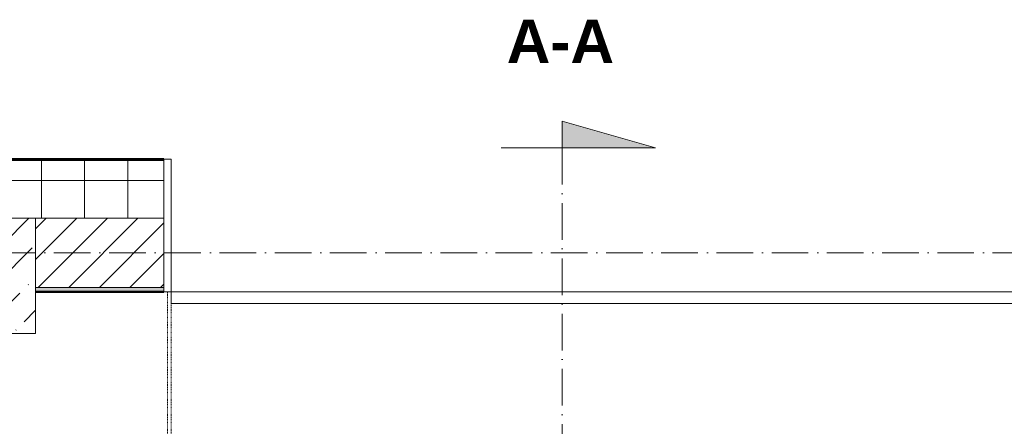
# Model space of a CAD drawing. Header units: millimetres. Extents: x -175722 to -110961, y 52375 to 104640.
# Tile 73 of 146: x -156273 to -155932, y 81224 to 81365. Entities that reach past the tile are written whole.
import ezdxf

# ---------------------------------------------------------------- set-up
doc = ezdxf.new("R2010")
doc.units = ezdxf.units.MM
doc.linetypes.add('Linia siatki', pattern=[19.05, 12.7, -3.175, 0, -3.175])
doc.linetypes.add('Przerywana gęsta', pattern=[4, 2, -2])
for name, color, linetype, lineweight in [('A-DOOR', 31, 'Continuous', 5), ('A-DOOR-FRAM', 31, 'Continuous', 18), ('A-DOOR-HDLN', 31, 'Przerywana gęsta', 18), ('A-WALL', 113, 'Continuous', 5), ('A-WALL-PATT', 111, 'Continuous', 50), ('G-ANNO-SYMB', 111, 'Continuous', 5), ('S-COLS', 52, 'Continuous', 5), ('S-GRID', 1, 'Continuous', 5)]:
    doc.layers.add(name, color=color, linetype=linetype, lineweight=lineweight)
doc.styles.add('Arial_B', font='arialbd.ttf', dxfattribs={"height": 150})
pattern_1 = [(37.5, (-124135.7194, 82209.6026), (-0.2031655, 6.2155416), [0.1676, -4.7356, 0.1676, -5.3162, -5.2419]), (37.5, (-124135.7194, 82209.6026), (-0.2031655, 6.2155416), [-10.3871, 0.1676, -5.0743]), (7.5, (-124135.719, 82209.603), (5.7089758, 9.103654), [0.1676, -2.4775, 0.1676, -4.2517, -1.6935]), (7.5, (-124135.719, 82209.603), (5.7089758, 9.103654), [-7.0645, 0.1676, -1.5259]), (327.5, (-124139.687, 82209.6026), (10.0456335, 0.0182419), [0.1676, -1.4453, 0.1676, -5.6388, -7.5806]), (327.5, (-124139.687, 82209.6026), (10.0456335, 0.0182419), [-7.4193, 0.1676, -7.413]), (317.5, (-124139.687, 82209.603), (9.697195, 2.831187), [0.1676, -0.6388, 0.1676, -3.6388, -4.3548]), (317.5, (-124139.687, 82209.603), (9.697195, 2.831187), [-4.6129, 0.1676, -4.1872])]

# ---------------------------------------------------------------- blocks, each defined once
blk = doc.blocks.new('Drzwi-garażowe-wypukłe - 500x230-2384906-PARTER')
at = {"layer": 'A-DOOR', "lineweight": 18}
for p, q in [((-2250, 273.175), (2250, 273.175)), ((2250, 273.175), (2250, 233.175)), ((2250, 233.175), (-2250, 233.175))]:
    blk.add_line(p, q, dxfattribs=at)
at = {"layer": 'A-DOOR-FRAM'}
for p, q in [((2250, 233.175), (2275, 233.175)), ((2250, -226.825), (2250, 233.175)), ((2275, 233.175), (2275, -226.825)), ((2275, -226.825), (2250, -226.825))]:
    blk.add_line(p, q, dxfattribs=at)
at = {"layer": 'A-DOOR-HDLN'}
for p, q in [((2250, 273.175), (2250, 2711.575)), ((2262.7, 233.175), (2262.7, 2711.575))]:
    blk.add_line(p, q, dxfattribs=at)
blk = doc.blocks.new('SŁUP ŻELBETOWY O PRZEKROJU PROSTOKĄTNYM - 40x40 2-2502691-PARTER')
at = {"layer": 'S-COLS'}
h = blk.add_hatch(dxfattribs=at)
h.set_pattern_fill('FP_7', color=1, style=0, pattern_type=2)
h.set_pattern_definition([(45, (280034.35, -42591.44), (42.768647, 156.8179), [201.613, -40.323, 1.676, -38.646])])
h.paths.add_polyline_path([(200, -200), (200, 200), (-200, 200), (-200, -200)])
at = {"layer": 'S-COLS', "color": 10, "lineweight": 18}
for p, q in [((200, 200), (-200, 200)), ((-200, 200), (-200, -200)), ((200, -200), (200, 200)), ((-200, -200), (200, -200))]:
    blk.add_line(p, q, dxfattribs=at)
blk = doc.blocks.new('Przekrój - Numer-622677-PARTER')
at = {"layer": 'G-ANNO-SYMB'}
blk.add_hatch(color=256, dxfattribs=at).paths.add_polyline_path([(0, 6.46), (0, 0), (-1.865, 0)])
for p, q in [((0, 6.46), (-1.865, 0)), ((0, 6.46), (0, -4.233)), ((0, 0), (0, 6.46)), ((-1.865, 0), (0, 0))]:
    blk.add_line(p, q, dxfattribs=at)
blk = doc.blocks.new('1')
at = {"layer": 'A-WALL-PATT', "lineweight": 5}
h = blk.add_hatch(dxfattribs=at)
h.set_pattern_fill('FP_1', color=256, scale=0.1, style=0, pattern_type=2)
h.set_pattern_definition(pattern_1)
h.paths.add_polyline_path([(-152074.65, 86508.75), (-152074.65, 86509.25), (-152179.65, 86509.25), (-152179.65, 86508.75), (-152179.15, 86508.75)])
h.paths.add_polyline_path([(-150288.15, 86508.75), (-150288.15, 86509.25), (-150793.65, 86509.25), (-150793.65, 86508.75), (-150301, 86508.75)])
h.paths.add_polyline_path([(-151479.65, 86508.75), (-151479.65, 86509.25), (-151619.65, 86509.25), (-151619.65, 86508.75)])
h.paths.add_polyline_path([(-150923.65, 86508.75), (-150923.65, 86509.25), (-151024.65, 86509.25), (-151024.65, 86508.75)])
h = blk.add_hatch(dxfattribs=at)
h.set_pattern_fill('FP_2', color=256, scale=0.1, style=0, pattern_type=2)
h.set_pattern_definition([(0, (-124135.72, 82209.603), (0, 15), []), (90, (-124135.72, 82209.603), (-15, 9e-16), [])])
h.paths.add_polyline_path([(-150923.65, 86488.75), (-150923.65, 86508.75), (-151024.65, 86508.75), (-151024.65, 86488.75), (-150935.15, 86488.75)])
h.paths.add_polyline_path([(-150332.15, 86488.75), (-150308.15, 86488.75), (-150308.15, 86508.75), (-150793.65, 86508.75), (-150793.65, 86488.75), (-150333.65, 86488.75)])
h.paths.add_polyline_path([(-152159.15, 86488.75), (-152074.65, 86488.75), (-152074.65, 86508.75), (-152179.15, 86508.75), (-152179.15, 86488.75)])
h.paths.add_polyline_path([(-151479.65, 86488.75), (-151479.65, 86508.75), (-151619.65, 86508.75), (-151619.65, 86488.75), (-151534.65, 86488.75)])
h = blk.add_hatch(dxfattribs=at)
h.set_pattern_fill('FP_3', color=256, scale=0.1, style=0, pattern_type=2)
h.set_pattern_definition([(45, (-124135.7194, 82209.603), (-5.3033009, 5.3033009), [])])
h.paths.add_polyline_path([(-151024.65, 86464.75), (-150959.15, 86464.75), (-150959.15, 86488.75), (-151024.65, 86488.75)])
h.paths.add_polyline_path([(-150333.65, 86464.75), (-150332.15, 86464.75), (-150332.15, 86488.75), (-150793.65, 86488.75), (-150793.65, 86464.75), (-150548.05, 86464.75)])
h.paths.add_polyline_path([(-152119.15, 86464.75), (-152074.65, 86464.75), (-152074.65, 86488.75), (-152119.15, 86488.75), (-152119.15, 86471.09)])
h.paths.add_polyline_path([(-151479.65, 86464.75), (-151479.65, 86488.75), (-151534.65, 86488.75), (-151534.65, 86464.75)])
h.paths.add_polyline_path([(-150923.65, 86464.75), (-150923.65, 86488.75), (-150935.15, 86488.75), (-150935.15, 86464.75), (-150933.65, 86464.75)])
h.paths.add_polyline_path([(-151619.65, 86464.75), (-151559.65, 86464.75), (-151559.65, 86488.75), (-151619.65, 86488.75)])
h = blk.add_hatch(dxfattribs=at)
h.set_pattern_fill('FP_1', color=256, scale=0.1, style=0, pattern_type=2)
h.set_pattern_definition(pattern_1)
h.paths.add_polyline_path([(-150548.05, 86463.25), (-150333.65, 86463.25), (-150333.65, 86464.75), (-150793.65, 86464.75), (-150793.65, 86463.25)])
h.paths.add_polyline_path([(-152074.65, 86463.25), (-152074.65, 86464.75), (-152119.15, 86464.75), (-152119.15, 86463.25)])
h.paths.add_polyline_path([(-151479.65, 86463.25), (-151479.65, 86464.75), (-151534.65, 86464.75), (-151534.65, 86463.25)])
h.paths.add_polyline_path([(-150923.65, 86463.25), (-150923.65, 86464.75), (-150933.65, 86464.75), (-150933.65, 86463.25)])
h.paths.add_polyline_path([(-151619.65, 86463.25), (-151559.65, 86463.25), (-151559.65, 86464.75), (-151619.65, 86464.75)])
h.paths.add_polyline_path([(-151024.65, 86463.25), (-150960.65, 86463.25), (-150960.65, 86464.75), (-151024.65, 86464.75)])
at = {"layer": 'A-WALL', "lineweight": 50}
for p, q in [((-152074.65, 86509.25), (-152179.65, 86509.25)), ((-152119.15, 86463.25), (-152074.65, 86463.25))]:
    blk.add_line(p, q, dxfattribs=at)
at = {"layer": 'A-WALL'}
for p, q in [((-152074.65, 86508.75), (-152179.15, 86508.75)), ((-152074.65, 86488.75), (-152119.15, 86488.75)), ((-152074.65, 86464.75), (-152119.15, 86464.75))]:
    blk.add_line(p, q, dxfattribs=at)
at = {"layer": 'G-ANNO-SYMB', "linetype": 'Linia siatki'}
blk.add_line((-151936.47, 86513.11), (-151936.47, 84653.4), dxfattribs=at)
at = {"layer": 'S-GRID', "linetype": 'Linia siatki'}
blk.add_line((-150146.78, 86476.75), (-152301.95, 86476.75), dxfattribs=at)
at = {"layer": 'A-DOOR', "xscale": 0.1, "yscale": 0.1, "zscale": 0.1, "rotation": 180}
blk.add_blockref('Drzwi-garażowe-wypukłe - 500x230-2384906-PARTER', (-151847.15, 86486.56), dxfattribs=at)
at = {"layer": 'G-ANNO-SYMB', "xscale": 4.999999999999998, "yscale": 4.999999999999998, "zscale": 4.999999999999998, "rotation": 269.9999999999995}
blk.add_blockref('Przekrój - Numer-622677-PARTER', (-151936.47, 86513.11), dxfattribs=at)
at = {"layer": 'S-COLS', "color": 10, "lineweight": 18, "xscale": 0.1, "yscale": 0.1, "zscale": 0.1}
blk.add_blockref('SŁUP ŻELBETOWY O PRZEKROJU PROSTOKĄTNYM - 40x40 2-2502691-PARTER', (-152139.15, 86468.75), dxfattribs=at)
at = {"layer": 'G-ANNO-SYMB', "insert": (-151955.74, 86557.54), "char_height": 15, "width": 44.4937, "attachment_point": 1, "style": 'Arial_B'}
blk.add_mtext('A-A', dxfattribs=at)

msp = doc.modelspace()

# ---------------------------------------------------------------- block references
msp.add_blockref('1', (-4148.58187, -5192.22609))

doc.saveas('drawing.dxf')
